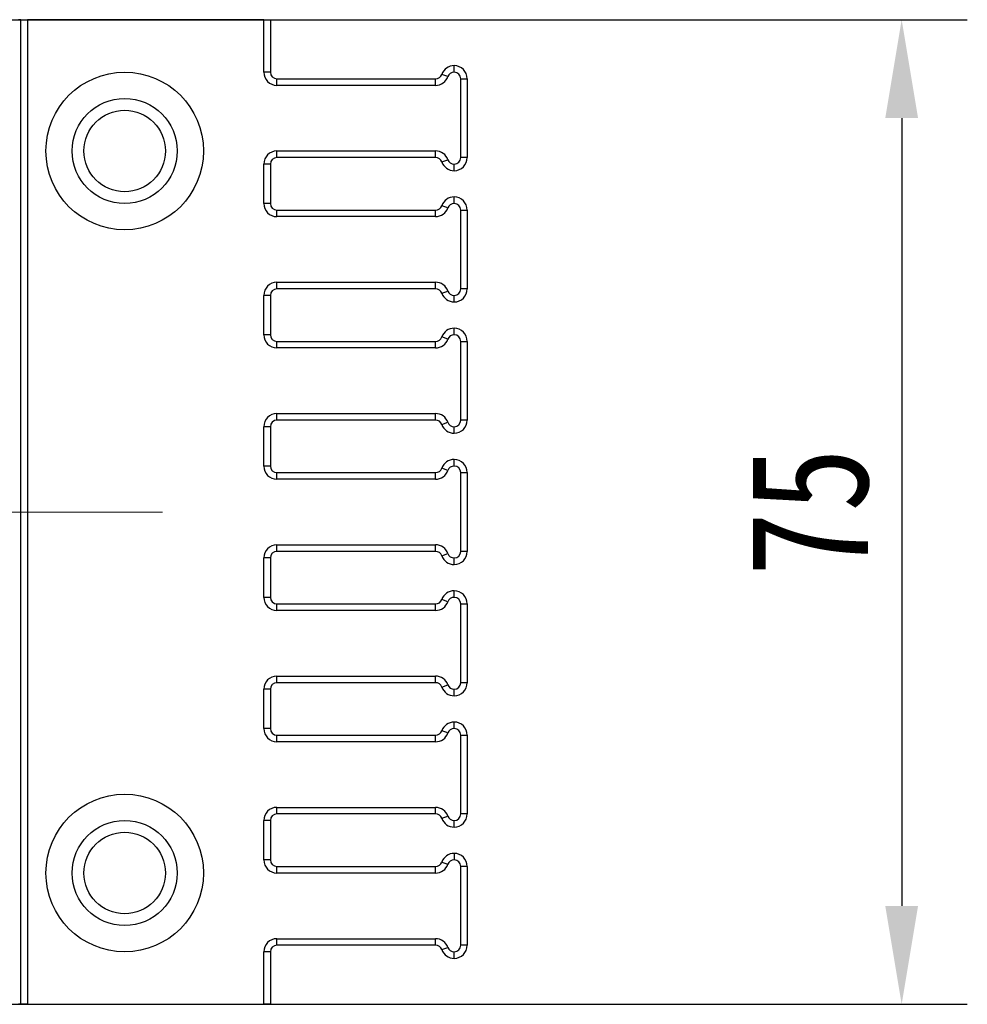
# Model space of a CAD drawing. Header units: millimetres. Extents: x 8853 to 11418, y 45 to 1005.
# Tile 179 of 256: x 11231 to 11304, y 272 to 347. Entities that reach past the tile are written whole.
import ezdxf

# ---------------------------------------------------------------- set-up
doc = ezdxf.new("R2010")
doc.units = ezdxf.units.MM
doc.linetypes.add('CENTERX2', pattern=[20.32, 12.7, -2.54, 2.54, -2.54])
doc.styles.get("Standard").update_dxf_attribs({"font": '仿宋_GB2312_0.TTF', "width": 0.8})
doc.dimstyles.new('ISO-35.1', dxfattribs={"dimtxt": 9, "dimasz": 7.5, "dimexe": 5, "dimexo": 0.625, "dimgap": 2.5, "dimtad": 1, "dimdsep": 46, "dimtxsty": 'Standard', "dimcen": 2.5, "dimadec": 0, "dimazin": 0, "dimtfac": 1, "dimtmove": 0, "dimatfit": 3, "dimfxl": 0, "dimarcsym": 0})

# ---------------------------------------------------------------- blocks, each defined once
blk = doc.blocks.new('*D75')
at = {"color": 0, "lineweight": -2, "transparency": 16777216}
for p, q in [((11204.295, 346.671), (11303.523, 346.671)), ((11298.523, 339.171), (11298.523, 279.171)), ((11204.182, 271.671), (11303.523, 271.671))]:
    blk.add_line(p, q, dxfattribs=at)
at = {"color": 0, "lineweight": 9, "transparency": 16777216}
for points in [[(11297.273, 339.171), (11299.773, 339.171), (11298.523, 346.671)], [(11297.273, 279.171), (11299.773, 279.171), (11298.523, 271.671)]]:
    blk.add_solid(points, dxfattribs=at)
at = {"layer": 'Defpoints', "color": 0, "lineweight": 9, "transparency": 16777216}
for p in [(11203.67, 346.671), (11203.557, 271.671), (11298.523, 271.671)]:
    blk.add_point(p, dxfattribs=at)
at = {"color": 0, "lineweight": 9, "transparency": 16777216, "insert": (11291.523, 309.171), "char_height": 9, "attachment_point": 5, "rotation": 90}
blk.add_mtext('75', dxfattribs=at)

msp = doc.modelspace()

# ---------------------------------------------------------------- linework, layer by layer
at = {"color": 7, "linetype": 'Continuous', "lineweight": 25}
for p, q in [((11231.422, 346.671), (11231.222, 346.671)), ((11231.422, 271.671), (11231.422, 346.671)), ((11231.422, 346.671), (11231.922, 346.671)), ((11231.922, 346.671), (11231.922, 271.671)), ((11249.922, 346.671), (11231.922, 346.671)), ((11249.922, 342.671), (11249.922, 346.671)), ((11249.922, 346.671), (11250.422, 346.671)), ((11250.422, 346.671), (11250.422, 342.671)), ((11264.422, 342.671), (11264.422, 343.171)), ((11250.422, 342.671), (11249.922, 342.671)), ((11250.922, 341.671), (11250.922, 342.171)), ((11250.922, 342.171), (11263.008, 342.171)), ((11263.008, 341.671), (11263.008, 342.171)), ((11263.951, 342.338), (11263.479, 342.505)), ((11264.922, 342.171), (11265.422, 342.171)), ((11264.922, 336.171), (11264.922, 342.171)), ((11265.422, 342.171), (11265.422, 336.171)), ((11263.008, 341.671), (11250.922, 341.671)), ((11250.922, 336.671), (11263.008, 336.671)), ((11250.922, 336.171), (11250.922, 336.671)), ((11263.008, 336.171), (11250.922, 336.171)), ((11263.008, 336.171), (11263.008, 336.671)), ((11263.479, 335.838), (11263.951, 336.005)), ((11265.422, 336.171), (11264.922, 336.171)), ((11249.922, 332.671), (11249.922, 335.671)), ((11250.422, 335.671), (11249.922, 335.671)), ((11250.422, 335.671), (11250.422, 332.671)), ((11264.422, 335.171), (11264.422, 335.671)), ((11264.422, 332.671), (11264.422, 333.171)), ((11250.422, 332.671), (11249.922, 332.671)), ((11263.951, 332.338), (11263.479, 332.505)), ((11250.922, 331.671), (11250.922, 332.171)), ((11250.922, 332.171), (11263.008, 332.171)), ((11263.008, 331.671), (11250.922, 331.671)), ((11263.008, 331.671), (11263.008, 332.171)), ((11264.922, 326.171), (11264.922, 332.171)), ((11264.922, 332.171), (11265.422, 332.171)), ((11265.422, 332.171), (11265.422, 326.171)), ((11250.922, 326.671), (11263.008, 326.671)), ((11250.922, 326.171), (11250.922, 326.671)), ((11263.008, 326.171), (11263.008, 326.671)), ((11249.922, 322.671), (11249.922, 325.671)), ((11250.422, 325.671), (11249.922, 325.671)), ((11250.422, 325.671), (11250.422, 322.671)), ((11263.008, 326.171), (11250.922, 326.171)), ((11263.479, 325.838), (11263.951, 326.005)), ((11264.422, 325.171), (11264.422, 325.671)), ((11265.422, 326.171), (11264.922, 326.171)), ((11250.422, 322.671), (11249.922, 322.671)), ((11263.951, 322.338), (11263.479, 322.505)), ((11264.422, 322.671), (11264.422, 323.171)), ((11250.922, 321.671), (11250.922, 322.171)), ((11250.922, 322.171), (11263.008, 322.171)), ((11263.008, 321.671), (11263.008, 322.171)), ((11264.922, 316.171), (11264.922, 322.171)), ((11264.922, 322.171), (11265.422, 322.171)), ((11265.422, 322.171), (11265.422, 316.171)), ((11263.008, 321.671), (11250.922, 321.671)), ((11250.922, 316.671), (11263.008, 316.671)), ((11250.922, 316.171), (11250.922, 316.671)), ((11263.008, 316.171), (11263.008, 316.671)), ((11263.008, 316.171), (11250.922, 316.171)), ((11263.479, 315.838), (11263.951, 316.005)), ((11265.422, 316.171), (11264.922, 316.171)), ((11249.922, 312.671), (11249.922, 315.671)), ((11250.422, 315.671), (11249.922, 315.671)), ((11250.422, 315.671), (11250.422, 312.671)), ((11264.422, 315.171), (11264.422, 315.671)), ((11264.422, 312.671), (11264.422, 313.171)), ((11250.422, 312.671), (11249.922, 312.671)), ((11250.922, 311.671), (11250.922, 312.171)), ((11250.922, 312.171), (11263.008, 312.171)), ((11263.008, 311.671), (11263.008, 312.171)), ((11263.951, 312.338), (11263.479, 312.505)), ((11264.922, 306.171), (11264.922, 312.171)), ((11264.922, 312.171), (11265.422, 312.171)), ((11265.422, 312.171), (11265.422, 306.171)), ((11263.008, 311.671), (11250.922, 311.671)), ((11250.922, 306.671), (11263.008, 306.671)), ((11250.922, 306.171), (11250.922, 306.671)), ((11263.008, 306.171), (11250.922, 306.171)), ((11263.008, 306.171), (11263.008, 306.671)), ((11263.479, 305.838), (11263.951, 306.005)), ((11265.422, 306.171), (11264.922, 306.171)), ((11249.922, 302.671), (11249.922, 305.671)), ((11250.422, 305.671), (11249.922, 305.671)), ((11250.422, 305.671), (11250.422, 302.671)), ((11264.422, 305.171), (11264.422, 305.671)), ((11264.422, 302.671), (11264.422, 303.171)), ((11250.422, 302.671), (11249.922, 302.671)), ((11263.951, 302.338), (11263.479, 302.505)), ((11250.922, 301.671), (11250.922, 302.171)), ((11250.922, 302.171), (11263.008, 302.171)), ((11263.008, 301.671), (11250.922, 301.671)), ((11263.008, 301.671), (11263.008, 302.171)), ((11264.922, 296.171), (11264.922, 302.171)), ((11264.922, 302.171), (11265.422, 302.171)), ((11265.422, 302.171), (11265.422, 296.171)), ((11250.922, 296.671), (11263.008, 296.671)), ((11250.922, 296.171), (11250.922, 296.671)), ((11263.008, 296.171), (11263.008, 296.671)), ((11249.922, 292.671), (11249.922, 295.671)), ((11250.422, 295.671), (11249.922, 295.671)), ((11250.422, 295.671), (11250.422, 292.671)), ((11263.008, 296.171), (11250.922, 296.171)), ((11263.479, 295.838), (11263.951, 296.005)), ((11264.422, 295.171), (11264.422, 295.671)), ((11265.422, 296.171), (11264.922, 296.171)), ((11250.422, 292.671), (11249.922, 292.671)), ((11263.951, 292.338), (11263.479, 292.505)), ((11264.422, 292.671), (11264.422, 293.171)), ((11250.922, 291.671), (11250.922, 292.171)), ((11250.922, 292.171), (11263.008, 292.171)), ((11263.008, 291.671), (11263.008, 292.171)), ((11264.922, 286.171), (11264.922, 292.171)), ((11264.922, 292.171), (11265.422, 292.171)), ((11265.422, 292.171), (11265.422, 286.171)), ((11263.008, 291.671), (11250.922, 291.671)), ((11250.922, 286.671), (11263.008, 286.671)), ((11250.922, 286.171), (11250.922, 286.671)), ((11263.008, 286.171), (11263.008, 286.671)), ((11263.008, 286.171), (11250.922, 286.171)), ((11263.479, 285.838), (11263.951, 286.005)), ((11265.422, 286.171), (11264.922, 286.171)), ((11249.922, 282.671), (11249.922, 285.671)), ((11250.422, 285.671), (11249.922, 285.671)), ((11250.422, 285.671), (11250.422, 282.671)), ((11264.422, 285.171), (11264.422, 285.671)), ((11264.422, 283.171), (11264.422, 282.671)), ((11250.422, 282.671), (11249.922, 282.671)), ((11250.922, 281.671), (11250.922, 282.171)), ((11250.922, 282.171), (11263.008, 282.171)), ((11263.008, 281.671), (11263.008, 282.171)), ((11263.479, 282.505), (11263.951, 282.338)), ((11264.922, 276.171), (11264.922, 282.171)), ((11265.422, 282.171), (11264.922, 282.171)), ((11265.422, 282.171), (11265.422, 276.171)), ((11263.008, 281.671), (11250.922, 281.671)), ((11250.922, 276.671), (11263.008, 276.671)), ((11250.922, 276.171), (11250.922, 276.671)), ((11263.008, 276.171), (11250.922, 276.171)), ((11263.008, 276.171), (11263.008, 276.671)), ((11263.479, 275.838), (11263.951, 276.005)), ((11265.422, 276.171), (11264.922, 276.171)), ((11249.922, 271.671), (11249.922, 275.671)), ((11250.422, 275.671), (11249.922, 275.671)), ((11250.422, 275.671), (11250.422, 271.671)), ((11264.422, 275.171), (11264.422, 275.671)), ((11231.422, 271.671), (11231.222, 271.671)), ((11231.922, 271.671), (11231.422, 271.671)), ((11231.922, 271.671), (11249.922, 271.671)), ((11250.422, 271.671), (11249.922, 271.671))]:
    msp.add_line(p, q, dxfattribs=at)
at = {"color": 1, "linetype": 'CENTERX2', "lineweight": 13}
msp.add_line((11242.199, 309.171), (10571.259, 309.171), dxfattribs=at)
at = {"color": 7, "linetype": 'Continuous', "lineweight": 25}
for centre, radius in [((11239.322, 336.671), 6), ((11239.322, 336.671), 4), ((11239.322, 336.671), 3.1), ((11239.322, 281.671), 6), ((11239.322, 281.671), 4), ((11239.322, 281.671), 3.1)]:
    msp.add_circle(centre, radius, dxfattribs=at)
for centre, radius, start, end in [((11264.422, 342.171), 1, 90, 160.52878), ((11264.422, 342.171), 1, 0, 90), ((11250.922, 342.671), 1, 180, 270), ((11250.922, 342.671), 0.5, 180, 270), ((11263.008, 342.671), 0.5, 270, 340.52878), ((11263.008, 342.671), 1, 270, 340.52878), ((11264.422, 342.171), 0.5, 90, 160.52878), ((11264.422, 342.171), 0.5, 0, 90), ((11250.922, 335.671), 1, 90, 180), ((11250.922, 335.671), 0.5, 90, 180), ((11263.008, 335.671), 1, 19.47122, 90), ((11263.008, 335.671), 0.5, 19.47122, 90), ((11264.422, 336.171), 0.5, 199.47122, 270), ((11264.422, 336.171), 0.5, 270, 0), ((11264.422, 336.171), 1, 270, 0), ((11264.422, 336.171), 1, 199.47122, 270), ((11264.422, 332.171), 1, 90, 160.52878), ((11264.422, 332.171), 1, 0, 90), ((11250.922, 332.671), 1, 180, 270), ((11250.922, 332.671), 0.5, 180, 270), ((11263.008, 332.671), 0.5, 270, 340.52878), ((11263.008, 332.671), 1, 270, 340.52878), ((11264.422, 332.171), 0.5, 90, 160.52878), ((11264.422, 332.171), 0.5, 0, 90), ((11250.922, 325.671), 1, 90, 180), ((11263.008, 325.671), 1, 19.47122, 90), ((11250.922, 325.671), 0.5, 90, 180), ((11263.008, 325.671), 0.5, 19.47122, 90), ((11264.422, 326.171), 1, 199.47122, 270), ((11264.422, 326.171), 0.5, 199.47122, 270), ((11264.422, 326.171), 0.5, 270, 0), ((11264.422, 326.171), 1, 270, 0), ((11250.922, 322.671), 1, 180, 270), ((11250.922, 322.671), 0.5, 180, 270), ((11263.008, 322.671), 0.5, 270, 340.52878), ((11264.422, 322.171), 1, 90, 160.52878), ((11264.422, 322.171), 0.5, 90, 160.52878), ((11264.422, 322.171), 1, 0, 90), ((11264.422, 322.171), 0.5, 0, 90), ((11263.008, 322.671), 1, 270, 340.52878), ((11250.922, 315.671), 1, 90, 180), ((11263.008, 315.671), 1, 19.47122, 90), ((11250.922, 315.671), 0.5, 90, 180), ((11263.008, 315.671), 0.5, 19.47122, 90), ((11264.422, 316.171), 1, 199.47122, 270), ((11264.422, 316.171), 0.5, 199.47122, 270), ((11264.422, 316.171), 0.5, 270, 0), ((11264.422, 316.171), 1, 270, 0), ((11264.422, 312.171), 1, 90, 160.52878), ((11264.422, 312.171), 1, 0, 90), ((11250.922, 312.671), 1, 180, 270), ((11250.922, 312.671), 0.5, 180, 270), ((11263.008, 312.671), 0.5, 270, 340.52878), ((11263.008, 312.671), 1, 270, 340.52878), ((11264.422, 312.171), 0.5, 90, 160.52878), ((11264.422, 312.171), 0.5, 0, 90), ((11250.922, 305.671), 1, 90, 180), ((11250.922, 305.671), 0.5, 90, 180), ((11263.008, 305.671), 1, 19.47122, 90), ((11263.008, 305.671), 0.5, 19.47122, 90), ((11264.422, 306.171), 0.5, 199.47122, 270), ((11264.422, 306.171), 0.5, 270, 0), ((11264.422, 306.171), 1, 270, 0), ((11264.422, 306.171), 1, 199.47122, 270), ((11264.422, 302.171), 1, 90, 160.52878), ((11264.422, 302.171), 1, 0, 90), ((11250.922, 302.671), 1, 180, 270), ((11250.922, 302.671), 0.5, 180, 270), ((11263.008, 302.671), 0.5, 270, 340.52878), ((11263.008, 302.671), 1, 270, 340.52878), ((11264.422, 302.171), 0.5, 90, 160.52878), ((11264.422, 302.171), 0.5, 0, 90), ((11250.922, 295.671), 1, 90, 180), ((11263.008, 295.671), 1, 19.47122, 90), ((11250.922, 295.671), 0.5, 90, 180), ((11263.008, 295.671), 0.5, 19.47122, 90), ((11264.422, 296.171), 1, 199.47122, 270), ((11264.422, 296.171), 0.5, 199.47122, 270), ((11264.422, 296.171), 0.5, 270, 0), ((11264.422, 296.171), 1, 270, 0), ((11250.922, 292.671), 1, 180, 270), ((11250.922, 292.671), 0.5, 180, 270), ((11263.008, 292.671), 0.5, 270, 340.52878), ((11264.422, 292.171), 1, 90, 160.52878), ((11264.422, 292.171), 0.5, 90, 160.52878), ((11264.422, 292.171), 1, 0, 90), ((11264.422, 292.171), 0.5, 0, 90), ((11263.008, 292.671), 1, 270, 340.52878), ((11250.922, 285.671), 1, 90, 180), ((11263.008, 285.671), 1, 19.47122, 90), ((11250.922, 285.671), 0.5, 90, 180), ((11263.008, 285.671), 0.5, 19.47122, 90), ((11264.422, 286.171), 1, 199.47122, 270), ((11264.422, 286.171), 0.5, 199.47122, 270), ((11264.422, 286.171), 0.5, 270, 0), ((11264.422, 286.171), 1, 270, 0), ((11264.422, 282.171), 1, 90, 160.52878), ((11264.422, 282.171), 1, 0, 90), ((11250.922, 282.671), 1, 180, 270), ((11250.922, 282.671), 0.5, 180, 270), ((11263.008, 282.671), 0.5, 270, 340.52878), ((11263.008, 282.671), 1, 270, 340.52878), ((11264.422, 282.171), 0.5, 90, 160.52878), ((11264.422, 282.171), 0.5, 0, 90), ((11250.922, 275.671), 1, 90, 180), ((11250.922, 275.671), 0.5, 90, 180), ((11263.008, 275.671), 1, 19.47122, 90), ((11263.008, 275.671), 0.5, 19.47122, 90), ((11264.422, 276.171), 0.5, 199.47122, 270), ((11264.422, 276.171), 0.5, 270, 0), ((11264.422, 276.171), 1, 270, 0), ((11264.422, 276.171), 1, 199.47122, 270)]:
    msp.add_arc(centre, radius, start, end, dxfattribs=at)

# ---------------------------------------------------------------- dimensions: what is measured, and where the dimension line sits
at = {"color": 5, "lineweight": 9}
dim = msp.add_linear_dim(base=(11298.523, 271.671), p1=(11203.67, 346.671), p2=(11203.557, 271.671), angle=90, dimstyle='ISO-35.1', dxfattribs=at)
dim.commit()
dim.dimension.update_dxf_attribs({"geometry": '*D75', "text_midpoint": (11291.523, 309.171)})

doc.saveas('drawing.dxf')
